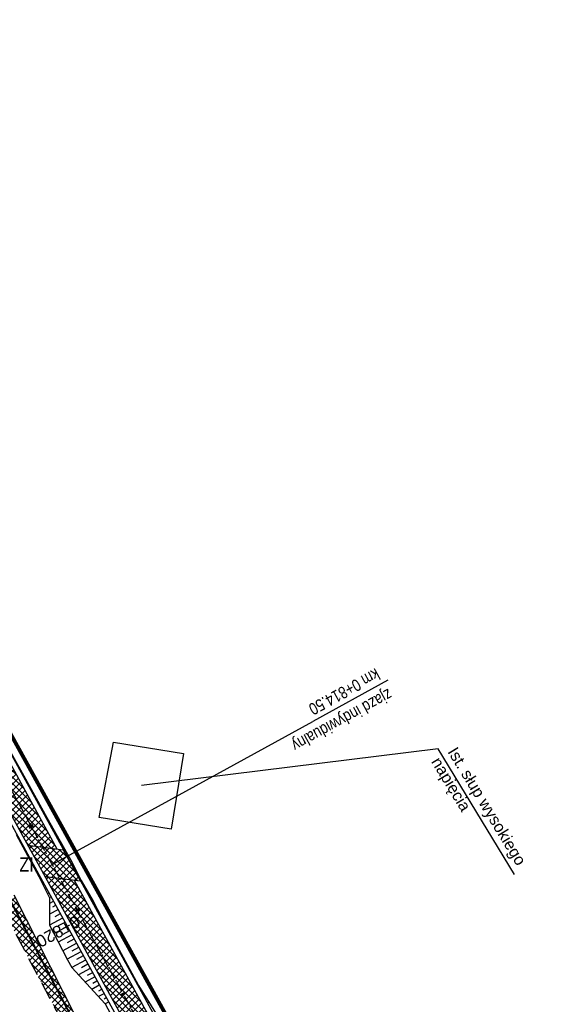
# Model space of a CAD drawing. Header units: metres. Extents: x 7529682 to 7533711, y 5721186 to 5727842.
# Tile 94 of 110: x 7530094 to 7530150, y 5727063 to 5727166. Entities that reach past the tile are written whole.
import ezdxf

# ---------------------------------------------------------------- set-up
doc = ezdxf.new("R2010")
doc.units = ezdxf.units.M
for name, pattern in [('817-dzialki-09-05-04$0$HIDDEN', [0.375, 0.25, -0.125]), ('CENTER', [50.8, 31.75, -6.35, 6.35, -6.35]), ('HIDDEN', [9.525, 6.35, -3.175])]:
    doc.linetypes.add(name, pattern=pattern)
for name, color, linetype in [('C-DROGI-SYTUACJA-ETYKIETY', 7, 'Continuous'), ('D-hatch-pobocza', 131, 'Continuous'), ('D-hatch-zjazdy-BA', 244, 'Continuous'), ('D-pobocza', 7, 'Continuous'), ('D-skarpa', 7, 'Continuous'), ('D-skarpa-kreskowanie', 7, 'Continuous')]:
    doc.layers.add(name, color=color, linetype=linetype)
doc.layers.add('D-hatch-ciag-pieszo-rowerowy', color=7, linetype='Continuous', lineweight=13, true_color=0xff9f80)
doc.layers.add('D-LR-etap-III', color=7, linetype='817-dzialki-09-05-04$0$HIDDEN', lineweight=50, true_color=0xff1aff)
for name, color, linetype, lineweight in [('D-krawędzie', 7, 'Continuous', 30), ('D-obrzeża', 7, 'Continuous', 30), ('D-opisy', 7, 'Continuous', 30), ('D-oś', 10, 'CENTER', 30), ('D-zjazdy', 7, 'Continuous', 30), ('D-zjazdy-opis', 7, 'Continuous', 30), ('Sieci-T-kanal technologiczny', 4, 'kt kanał technologiczny', 30)]:
    doc.layers.add(name, color=color, linetype=linetype, lineweight=lineweight)
doc.layers.add('poprzeczki', color=7, linetype='Continuous', true_color=0x0000c7)
doc.styles.add('2mm08', font='arial.ttf', dxfattribs={"width": 0.8})
doc.styles.get("Standard").update_dxf_attribs({"font": 'arial.ttf'})
doc.linetypes.add('kt kanał technologiczny', pattern='A,1,-0.8,["kt",Standard,S=0.5,R=0,X=-0.7,Y=-0.15],-0.3', length=2.1)
pattern_1 = [(45, (0, 0), (-0.33675960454, 0.33675960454), []), (135, (0, 0), (-0.33675960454, -0.33675960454), [])]

# ---------------------------------------------------------------- blocks, each defined once
blk = doc.blocks.new('AeccTickLine')
at = {"color": 0, "linetype": 'ByBlock', "lineweight": -2}
blk.add_line((0, 1), (0, -1), dxfattribs=at)

msp = doc.modelspace()

# ---------------------------------------------------------------- hatches: boundary and pattern name
at = {"layer": 'D-hatch-ciag-pieszo-rowerowy'}
h = msp.add_hatch(dxfattribs=at)
h.set_pattern_fill('ANSI37', color=256, scale=0.15, style=0)
h.set_pattern_definition(pattern_1)
h.paths.add_polyline_path([(7530088.75, 5727093), (7530087.68, 5727092.36), (7530094.84, 5727079.3), (7530096.38, 5727079.09)])
h.paths.add_polyline_path([(7530089.89, 5727093.52), (7530089.83, 5727093.65), (7530088.75, 5727093), (7530088.79, 5727092.93), (7530096.38, 5727079.09), (7530097.92, 5727078.88)])
h.paths.add_polyline_path([(7530098.19, 5727075.8), (7530096.66, 5727075.99), (7530118.34, 5727036.45), (7530121.36, 5727030.85), (7530122.46, 5727031.45), (7530119.44, 5727037.05)])
h.paths.add_polyline_path([(7530099.72, 5727075.61), (7530098.19, 5727075.8), (7530119.44, 5727037.05), (7530122.46, 5727031.45), (7530123.56, 5727032.05), (7530120.54, 5727037.64)])
at = {"layer": 'D-hatch-pobocza'}
h = msp.add_hatch(dxfattribs=at)
h.set_pattern_fill('ANSI37', color=256, scale=0.15, style=0)
h.set_pattern_definition(pattern_1)
h.paths.add_polyline_path([(7530159.28, 5726948.82), (7530146.43, 5726973.35), (7530133.18, 5726997.96), (7530120.77, 5727021.75), (7530102.37, 5727056.4), (7530093.4, 5727074.09), (7530092.05, 5727072.89), (7530098.69, 5727060.36), (7530132, 5726997.21), (7530163.82, 5726937.1), (7530204.08, 5726861.01), (7530207.77, 5726854.05), (7530209.4, 5726853.58), (7530209.84, 5726853.62), (7530193.42, 5726884.56), (7530185.31, 5726899.91), (7530173.06, 5726923.22)])
at = {"layer": 'D-hatch-zjazdy-BA'}
h = msp.add_hatch(dxfattribs=at)
h.set_pattern_fill('ANSI37', color=256, scale=0.15, style=0)
h.set_pattern_definition([(45, (0.87658, 0.48407), (-0.33675960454, 0.33675960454), []), (135, (0.87658, 0.48407), (-0.33675960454, -0.33675960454), [])])
h.paths.add_polyline_path([(7530098.54, 5727078.8), (7530094.84, 5727079.3), (7530096.66, 5727075.99), (7530100.33, 5727075.53)])

# ---------------------------------------------------------------- linework, layer by layer
at = {"layer": 'D-krawędzie', "linetype": 'HIDDEN', "ltscale": 0.3}
msp.add_lwpolyline([(7529737.46, 5727743.32), (7529742.21, 5727734.3), (7529762.33, 5727696.27), (7529777.78, 5727667.01), (7529799.32, 5727626.3), (7529822.19, 5727583.16), (7529846.92, 5727536.35), (7529864.75, 5727502.66), (7529900.46, 5727434.96), (7529935.35, 5727369.31), (7529971.48, 5727300.79), (7530006.7, 5727234.14), (7530044.2, 5727163.13), (7530082.89, 5727090.2), (7530098.69, 5727060.36), (7530132, 5726997.21), (7530163.82, 5726937.1), (7530204.08, 5726861.01), (7530247.82, 5726778.44)], dxfattribs=at)
at = {"layer": 'D-krawędzie'}
msp.add_lwpolyline([(7530102.29, 5727082.18), (7530103.77, 5727090.05), (7530111.1, 5727088.86), (7530109.82, 5727080.96), (7530102.29, 5727082.18)], dxfattribs=at)
at = {"layer": 'D-LR-etap-III', "ltscale": 10, "flags": 128}
msp.add_lwpolyline([(7531750.47, 5723895.1, 0.4, 0.4, 0), (7531750.5, 5723895.13, 0.4, 0.4, 0), (7531682.71, 5724022.92, 0.4, 0.4, 0), (7531619.18, 5724147.2, 0.4, 0.4, 0), (7531592.31, 5724198.49, 0.4, 0.4, 0), (7531553.26, 5724272.92, 0.4, 0.4, 0), (7531504.02, 5724366.79, 0.4, 0.4, 0), (7531482.09, 5724407.62, 0.4, 0.4, 0), (7531412.35, 5724541.18, 0.4, 0.4, 0), (7531388.46, 5724586.93, 0.4, 0.4, 0), (7531345.12, 5724669.94, 0.4, 0.4, 0), (7531127.66, 5725081.67, 0.4, 0.4, 0), (7531059.25, 5725211.04, 0.4, 0.4, 0), (7531008.01, 5725307.95, 0.4, 0.4, 0), (7530964.18, 5725390.84, 0.4, 0.4, 0), (7530914.56, 5725484.68, 0.4, 0.4, 0), (7530865.24, 5725577.49, 0.4, 0.4, 0), (7530840.09, 5725624.06, 0.4, 0.4, 0), (7530802.56, 5725694.92, 0.4, 0.4, 0), (7530755.54, 5725787.51, 0.4, 0.4, 0), (7530708.72, 5725876.3, 0.4, 0.4, 0), (7530695.12, 5725902.09, 0.4, 0.4, 0), (7530642.91, 5726001.08, 0.4, 0.4, 0), (7530634.93, 5726016.15, 0.4, 0.4, 0), (7530610.82, 5726061.93, 0.4, 0.4, 0), (7530610.82, 5726061.93, 0.4, 0.4, 0), (7530607.21, 5726063.51, 0.4, 0.4, 0), (7530597.42, 5726080.68, 0.4, 0.4, 0), (7530591.16, 5726088.44, 0.4, 0.4, 0), (7530581.28, 5726107.21, 0.4, 0.4, 0), (7530571.29, 5726130.56, 0.4, 0.4, 0), (7530549.55, 5726171.53, 0.4, 0.4, 0), (7530531.01, 5726206.47, 0.4, 0.4, 0), (7530516.46, 5726236.02, 0.4, 0.4, 0), (7530500.8, 5726266.14, 0.4, 0.4, 0), (7530491.35, 5726283.94, 0.4, 0.4, 0), (7530482.4, 5726303.41, 0.4, 0.4, 0), (7530482.4, 5726303.41, 0.4, 0.4, 0), (7530450.41, 5726357.28, 0.4, 0.4, 0), (7530397.76, 5726458.5, 0.4, 0.4, 0), (7530334.71, 5726583.66, 0.4, 0.4, 0), (7530303.94, 5726645.17, 0.4, 0.4, 0), (7530300.51, 5726651.78, 0.4, 0.4, 0), (7530289.21, 5726671.97, 0.4, 0.4, 0), (7530281.54, 5726685.57, 0.4, 0.4, 0), (7530261.37, 5726724.16, 0.4, 0.4, 0), (7530254.03, 5726738.21, 0.4, 0.4, 0), (7530197.22, 5726845.06, 0.4, 0.4, 0), (7530194.71, 5726849.15, 0.4, 0.4, 0), (7530195.92, 5726850.75, 0.4, 0.4, 0), (7530170.55, 5726892.96, 0.4, 0.4, 0), (7530143.17, 5726945.07, 0.4, 0.4, 0), (7530105.06, 5727018.32, 0.4, 0.4, 0), (7530100.06, 5727027.16, 0.4, 0.4, 0), (7530062.32, 5727099.63, 0.4, 0.4, 0), (7530015.38, 5727189.42, 0.4, 0.4, 0), (7529983.21, 5727250.21, 0.4, 0.4, 0), (7529953.28, 5727306.75, 0.4, 0.4, 0), (7529900.67, 5727406.16, 0.4, 0.4, 0), (7529890.63, 5727425.13, 0.4, 0.4, 0), (7529875.16, 5727454.43, 0.4, 0.4, 0), (7529857.56, 5727487.79, 0.4, 0.4, 0), (7529835.19, 5727530.19, 0.4, 0.4, 0), (7529811.74, 5727574.66, 0.4, 0.4, 0), (7529792.1, 5727611.92, 0.4, 0.4, 0), (7529768.07, 5727657.47, 0.4, 0.4, 0), (7529755.21, 5727682.13, 0.4, 0.4, 0), (7529753.31, 5727681.13, 0.4, 0.4, 0), (7529739.21, 5727707.77, 0.4, 0.4, 0), (7529735.39, 5727711.25, 0.4, 0.4, 0), (7529725.42, 5727730.2, 0.4, 0.4, 0), (7529723.55, 5727729.88, 0.4, 0.4, 0), (7529695.57, 5727782.93, 0.4, 0.4, 0), (7529717.68, 5727794.02, 0.4, 0.4, 0), (7529736.27, 5727758.65, 0.4, 0.4, 0), (7529736.27, 5727758.65, 0.4, 0.4, 0), (7529744.51, 5727750.41, 0.4, 0.4, 0), (7529744.51, 5727750.41, 0.4, 0.4, 0), (7529750.28, 5727738.55, 0.4, 0.4, 0), (7529777.11, 5727687.57, 0.4, 0.4, 0), (7529796.52, 5727651.33, 0.4, 0.4, 0), (7529814.94, 5727616.79, 0.4, 0.4, 0), (7529839.01, 5727572.3, 0.4, 0.4, 0), (7529860.62, 5727532.51, 0.4, 0.4, 0), (7529882.35, 5727491.5, 0.4, 0.4, 0), (7529904.87, 5727449.1, 0.4, 0.4, 0), (7529920.75, 5727418.88, 0.4, 0.4, 0), (7529946.68, 5727368.55, 0.4, 0.4, 0), (7529972.02, 5727320.57, 0.4, 0.4, 0), (7529987.74, 5727290.15, 0.4, 0.4, 0), (7529996.5, 5727273.66, 0.4, 0.4, 0), (7530017.54, 5727234.2, 0.4, 0.4, 0), (7530033.05, 5727204.86, 0.4, 0.4, 0), (7530051.62, 5727170.22, 0.4, 0.4, 0), (7530069.28, 5727137.02, 0.4, 0.4, 0), (7530089.39, 5727097.53, 0.4, 0.4, 0), (7530109.71, 5727060.75, 0.4, 0.4, 0), (7530136.77, 5727011.64, 0.4, 0.4, 0), (7530162.45, 5726962.74, 0.4, 0.4, 0), (7530187.67, 5726916.99, 0.4, 0.4, 0), (7530207.82, 5726879.34, 0.4, 0.4, 0), (7530230.63, 5726834.52, 0.4, 0.4, 0), (7530262.29, 5726776.62, 0.4, 0.4, 0), (7530277.51, 5726760.21, 0.4, 0.4, 0), (7530286.04, 5726744.11, 0.4, 0.4, 0), (7530288.1, 5726735.88, 0.4, 0.4, 0), (7530290.39, 5726725.05, 0.4, 0.4, 0), (7530296.18, 5726713.58, 0.4, 0.4, 0), (7530302.73, 5726701.18, 0.4, 0.4, 0), (7530325.69, 5726657.47, 0.4, 0.4, 0), (7530343.24, 5726623.65, 0.4, 0.4, 0), (7530360.23, 5726591.75, 0.4, 0.4, 0), (7530383.21, 5726548.06, 0.4, 0.4, 0), (7530406.02, 5726503.61, 0.4, 0.4, 0), (7530427.46, 5726462.62, 0.4, 0.4, 0), (7530447.93, 5726424.39, 0.4, 0.4, 0), (7530471.13, 5726379.92, 0.4, 0.4, 0), (7530490.5, 5726343.03, 0.4, 0.4, 0), (7530509.5, 5726306.73, 0.4, 0.4, 0), (7530529.89, 5726267.24, 0.4, 0.4, 0), (7530543.85, 5726238.99, 0.4, 0.4, 0), (7530554.81, 5726218.94, 0.4, 0.4, 0), (7530559.03, 5726212.22, 0.4, 0.4, 0), (7530563.06, 5726206.41, 0.4, 0.4, 0), (7530566.93, 5726200.46, 0.4, 0.4, 0), (7530569.77, 5726194.9, 0.4, 0.4, 0), (7530571.47, 5726191.28, 0.4, 0.4, 0), (7530572.84, 5726188.02, 0.4, 0.4, 0), (7530575.3, 5726182.03, 0.4, 0.4, 0), (7530579.74, 5726173.31, 0.4, 0.4, 0), (7530583.3, 5726167.41, 0.4, 0.4, 0), (7530593.4, 5726163.33, 0.4, 0.4, 0), (7530598.62, 5726155.26, 0.4, 0.4, 0), (7530608.26, 5726140.5, 0.4, 0.4, 0), (7530603.27, 5726136.83, 0.4, 0.4, 0), (7530606.53, 5726131.84, 0.4, 0.4, 0), (7530604.24, 5726124.22, 0.4, 0.4, 0), (7530605.85, 5726121.63, 0.4, 0.4, 0), (7530608.97, 5726116.16, 0.4, 0.4, 0), (7530618.11, 5726097.79, 0.4, 0.4, 0), (7530651.21, 5726034.96, 0.4, 0.4, 0), (7530670.24, 5725998.61, 0.4, 0.4, 0), (7530698.08, 5725945.95, 0.4, 0.4, 0), (7530716.51, 5725911.31, 0.4, 0.4, 0), (7530735.22, 5725875.67, 0.4, 0.4, 0), (7530752.5, 5725842.15, 0.4, 0.4, 0), (7530778.31, 5725793.5, 0.4, 0.4, 0), (7530797.5, 5725756.38, 0.4, 0.4, 0), (7530812.52, 5725728.29, 0.4, 0.4, 0), (7530820.04, 5725713.16, 0.4, 0.4, 0), (7530822.42, 5725710.19, 0.4, 0.4, 0), (7530833.15, 5725688.8, 0.4, 0.4, 0), (7530849.63, 5725656.16, 0.4, 0.4, 0), (7530867.98, 5725621.96, 0.4, 0.4, 0), (7530872.63, 5725612.89, 0.4, 0.4, 0), (7530880.35, 5725597.59, 0.4, 0.4, 0), (7530883.84, 5725593.39, 0.4, 0.4, 0), (7530891.78, 5725587.76, 0.4, 0.4, 0), (7530895.04, 5725584.28, 0.4, 0.4, 0), (7530897.03, 5725580.94, 0.4, 0.4, 0), (7530900.95, 5725579.95, 0.4, 0.4, 0), (7530904.81, 5725571.98, 0.4, 0.4, 0), (7530903.68, 5725568.57, 0.4, 0.4, 0), (7530908.9, 5725558.84, 0.4, 0.4, 0), (7530910.25, 5725545.67, 0.4, 0.4, 0), (7530912.87, 5725538.65, 0.4, 0.4, 0), (7530945.28, 5725478.46, 0.4, 0.4, 0), (7530959.69, 5725450.25, 0.4, 0.4, 0), (7531002.83, 5725368.19, 0.4, 0.4, 0), (7531044.7, 5725290.31, 0.4, 0.4, 0), (7531064.1, 5725253.21, 0.4, 0.4, 0), (7531083.01, 5725216.68, 0.4, 0.4, 0), (7531113.01, 5725158.47, 0.4, 0.4, 0), (7531137.36, 5725113.07, 0.4, 0.4, 0), (7531150.83, 5725086.71, 0.4, 0.4, 0), (7531159.75, 5725076.64, 0.4, 0.4, 0), (7531166.31, 5725074.58, 0.4, 0.4, 0), (7531172.29, 5725062.58, 0.4, 0.4, 0), (7531170.59, 5725055.61, 0.4, 0.4, 0), (7531173.73, 5725044.08, 0.4, 0.4, 0), (7531215.34, 5724964.86, 0.4, 0.4, 0), (7531238.05, 5724921.68, 0.4, 0.4, 0), (7531262.39, 5724875.28, 0.4, 0.4, 0), (7531295.59, 5724811.27, 0.4, 0.4, 0), (7531348.49, 5724712.36, 0.4, 0.4, 0), (7531363.74, 5724682.68, 0.4, 0.4, 0), (7531366.99, 5724675.87, 0.4, 0.4, 0), (7531382.54, 5724646.11, 0.4, 0.4, 0), (7531401.3, 5724610.87, 0.4, 0.4, 0), (7531428.96, 5724558.86, 0.4, 0.4, 0), (7531449.11, 5724520.4, 0.4, 0.4, 0), (7531477.29, 5724465.83, 0.4, 0.4, 0), (7531501, 5724421.11, 0.4, 0.4, 0), (7531512.12, 5724400.55, 0.4, 0.4, 0), (7531513.78, 5724396.76, 0.4, 0.4, 0), (7531526.32, 5724379.39, 0.4, 0.4, 0), (7531566.78, 5724302.74, 0.4, 0.4, 0), (7531612.28, 5724225.61, 0.4, 0.4, 0), (7531620.49, 5724210.55, 0.4, 0.4, 0), (7531631.58, 5724196.26, 0.4, 0.4, 0), (7531653.48, 5724152.43, 0.4, 0.4, 0), (7531661.15, 5724128.49, 0.4, 0.4, 0), (7531673.88, 5724101.19, 0.4, 0.4, 0), (7531684.69, 5724081.18, 0.4, 0.4, 0), (7531699.21, 5724051.17, 0.4, 0.4, 0), (7531704.03, 5724040.58, 0.4, 0.4, 0), (7531704.03, 5724040.58, 0.4, 0.4, 0), (7531703.91, 5724037.17, 0.4, 0.4, 0), (7531736.42, 5723969.23, 0.4, 0.4, 0), (7531738.29, 5723967.7, 0.4, 0.4, 0), (7531742.18, 5723962.35, 0.4, 0.4, 0), (7531744.29, 5723958.62, 0.4, 0.4, 0), (7531755.39, 5723944.19, 0.4, 0.4, 0), (7531758.69, 5723936.76, 0.4, 0.4, 0), (7531780.08, 5723929.25, 0.4, 0.4, 0), (7531792.61, 5723906.34, 0.4, 0.4, 0), (7531792.61, 5723906.34, 0.4, 0.4, 0), (7531756.96, 5723883.06, 0.4, 0.4, 0), (7531750.46, 5723895.13, 0.4, 0.4, 0), (7531750.46, 5723895.13, 0, 0, 0)], format="xyseb", dxfattribs=at)
at = {"layer": 'D-obrzeża'}
for points in [[(7530226.8, 5726832.32), (7530203.56, 5726876.95), (7530182.68, 5726916.75), (7530158.92, 5726960.86), (7530132.88, 5727009.5), (7530118.34, 5727036.45), (7530087.65, 5727092.41), (7530086.7, 5727094.24), (7530065.48, 5727135.03), (7530047.85, 5727168.3), (7530029.51, 5727202.99), (7530013.81, 5727232.53), (7529993.68, 5727270.86)], [(7530097.92, 5727078.88), (7530089.89, 5727093.52), (7530067.69, 5727136.19), (7530050.06, 5727169.47), (7530031.72, 5727204.16), (7530016.02, 5727233.7), (7529998.2, 5727267.63)], [(7530217.69, 5726855.23), (7530205.77, 5726878.11), (7530184.89, 5726917.92), (7530161.12, 5726962.04), (7530135.08, 5727010.69), (7530120.54, 5727037.64), (7530099.72, 5727075.61)]]:
    msp.add_lwpolyline(points, dxfattribs=at)
at = {"layer": 'D-opisy'}
msp.add_lwpolyline([(7530145.65, 5727076.25), (7530137.7, 5727089.36), (7530106.7, 5727085.52)], dxfattribs=at)
at = {"layer": 'D-oś', "ltscale": 0.03}
msp.add_lwpolyline([(7529994.78, 5727271.45), (7530014.92, 5727233.12), (7530030.61, 5727203.57), (7530048.95, 5727168.88), (7530066.58, 5727135.61), (7530088.79, 5727092.93), (7530119.44, 5727037.05), (7530133.98, 5727010.09), (7530160.02, 5726961.45), (7530183.79, 5726917.33), (7530204.67, 5726877.53), (7530227.91, 5726832.9)], dxfattribs=at)
at = {"layer": 'D-pobocza'}
for points in [[(7529998.61, 5727267.94), (7530016.47, 5727233.94), (7530032.16, 5727204.39), (7530050.5, 5727169.7), (7530068.13, 5727136.42), (7530090.34, 5727093.75), (7530120.98, 5727037.88), (7530135.52, 5727010.92), (7530161.56, 5726962.28), (7530185.33, 5726918.15), (7530206.22, 5726878.34), (7530218.18, 5726855.37)], [(7529995.8, 5727265.76), (7530013.37, 5727232.3), (7530029.06, 5727202.75), (7530047.41, 5727168.07), (7530065.03, 5727134.8), (7530087.25, 5727092.1), (7530117.91, 5727036.21), (7530132.44, 5727009.27), (7530158.48, 5726960.62), (7530182.24, 5726916.51), (7530203.12, 5726876.72), (7530214.73, 5726854.42)], [(7530209.84, 5726853.62), (7530193.42, 5726884.56), (7530185.31, 5726899.91), (7530173.06, 5726923.22), (7530159.28, 5726948.82), (7530146.43, 5726973.35), (7530133.18, 5726997.96), (7530120.77, 5727021.75), (7530102.37, 5727056.4), (7530093.4, 5727074.09)]]:
    msp.add_lwpolyline(points, dxfattribs=at)
at = {"layer": 'D-skarpa', "linetype": 'Continuous'}
msp.add_lwpolyline([(7530052.85, 5727166.35), (7530055.2, 5727161.94), (7530057.59, 5727157.54, 0.004756), (7530066.95, 5727139.87), (7530068.61, 5727136.68), (7530069.25, 5727135.41, 0.004966), (7530079.06, 5727116.63), (7530079.21, 5727116.35), (7530080.55, 5727113.11, 0.007377), (7530085.04, 5727104.17), (7530087.35, 5727099.74), (7530089.72, 5727095.33), (7530089.72, 5727095.33), (7530091, 5727092.62), (7530094.41, 5727086.55), (7530096.84, 5727082.18), (7530099.28, 5727077.81), (7530100.4, 5727075.6), (7530101.68, 5727073.43), (7530102.53, 5727071.78), (7530102.53, 5727071.78), (7530102.53, 5727071.78), (7530106.41, 5727064.62), (7530109.06, 5727060.37)], format="xyb", dxfattribs=at)
msp.add_lwpolyline([(7530093.62, 5727080.42), (7530095.99, 5727076.01), (7530097.12, 5727073.8), (7530097.11, 5727070.93), (7530097.96, 5727069.27), (7530099, 5727067.32), (7530099.44, 5727066.5), (7530102.93, 5727062.71), (7530105.3, 5727058.31)], dxfattribs=at)
at = {"layer": 'D-skarpa-kreskowanie', "linetype": 'Continuous'}
for p, q in [((7530094.18, 5727086.95, 107.89), (7530094.14, 5727086.93, 107.86)), ((7530094.43, 5727086.51, 107.9), (7530094.33, 5727086.46, 107.83)), ((7530094.67, 5727086.08, 107.91), (7530094.62, 5727086.05, 107.88)), ((7530094.91, 5727085.64, 107.92), (7530094.82, 5727085.59, 107.85)), ((7530095.16, 5727085.2, 107.93), (7530095.11, 5727085.17, 107.89)), ((7530095.4, 5727084.77, 107.94), (7530095.3, 5727084.71, 107.86)), ((7530095.64, 5727084.33, 107.95), (7530095.59, 5727084.3, 107.91)), ((7530095.88, 5727083.89, 107.96), (7530095.78, 5727083.83, 107.88)), ((7530096.13, 5727083.45, 107.97), (7530096.07, 5727083.42, 107.92)), ((7530096.37, 5727083.02, 107.98), (7530096.26, 5727082.96, 107.89)), ((7530096.61, 5727082.58, 107.98), (7530096.56, 5727082.55, 107.94)), ((7530096.86, 5727082.14, 107.99), (7530096.74, 5727082.08, 107.91)), ((7530097.1, 5727081.71, 108), (7530097.04, 5727081.67, 107.96)), ((7530097.34, 5727081.27, 108.01), (7530097.22, 5727081.2, 107.92)), ((7530097.59, 5727080.83, 108.02), (7530097.52, 5727080.8, 107.98)), ((7530094.09, 5727079.54, 107.79), (7530094.13, 5727079.56, 107.79)), ((7530097.83, 5727080.4, 108.03), (7530097.7, 5727080.32, 107.93)), ((7530098.08, 5727079.96, 108.04), (7530098.01, 5727079.92, 107.99)), ((7530098.32, 5727079.52, 108.05), (7530098.18, 5727079.45, 107.95)), ((7530094.37, 5727079.12, 107.8), (7530094.35, 5727079.11, 107.8)), ((7530094.61, 5727078.69, 107.8), (7530094.57, 5727078.66, 107.8)), ((7530098.56, 5727079.09, 108.06), (7530098.49, 5727079.05, 108.01)), ((7530094.85, 5727078.25, 107.81), (7530094.83, 5727078.23, 107.8)), ((7530095.09, 5727077.81, 107.82), (7530095.04, 5727077.78, 107.8)), ((7530095.33, 5727077.37, 107.83), (7530095.3, 5727077.36, 107.81)), ((7530095.57, 5727076.93, 107.83), (7530095.51, 5727076.9, 107.8)), ((7530095.81, 5727076.49, 107.84), (7530095.78, 5727076.48, 107.82)), ((7530096.05, 5727076.06, 107.85), (7530095.98, 5727076.02, 107.8)), ((7530096.29, 5727075.62, 107.85), (7530096.25, 5727075.59, 107.82)), ((7530096.53, 5727075.18, 107.86), (7530096.44, 5727075.13, 107.79)), ((7530096.77, 5727074.74, 107.87), (7530096.72, 5727074.71, 107.83)), ((7530100.68, 5727075.12, 108.09), (7530100.59, 5727075.06, 108.02)), ((7530100.94, 5727074.69, 108.11), (7530100.88, 5727074.66, 108.07)), ((7530097.01, 5727074.3, 107.88), (7530096.89, 5727074.24, 107.79)), ((7530097.49, 5727073.42, 107.89), (7530097.12, 5727073.22, 107.6)), ((7530097.25, 5727073.86, 107.88), (7530097.18, 5727073.83, 107.83)), ((7530101.19, 5727074.26, 108.13), (7530101.07, 5727074.19, 108.03)), ((7530101.45, 5727073.83, 108.14), (7530101.38, 5727073.79, 108.09)), ((7530101.7, 5727073.39, 108.16), (7530101.55, 5727073.31, 108.04)), ((7530097.97, 5727072.55, 107.9), (7530097.11, 5727072.08, 107.25)), ((7530097.73, 5727072.99, 107.89), (7530097.42, 5727072.82, 107.66)), ((7530101.93, 5727072.95, 108.15), (7530101.86, 5727072.91, 108.09)), ((7530102.16, 5727072.5, 108.14), (7530102.03, 5727072.43, 108.04)), ((7530098.46, 5727071.67, 107.91), (7530097.11, 5727070.93, 106.89)), ((7530098.21, 5727072.11, 107.9), (7530097.66, 5727071.81, 107.49)), ((7530102.38, 5727072.06, 108.13), (7530102.33, 5727072.03, 108.09)), ((7530102.61, 5727071.61, 108.12), (7530102.51, 5727071.56, 108.04)), ((7530098.94, 5727070.79, 107.91), (7530097.56, 5727070.04, 106.87)), ((7530098.7, 5727071.23, 107.91), (7530098.02, 5727070.86, 107.39)), ((7530099.18, 5727070.36, 107.91), (7530098.48, 5727069.98, 107.39)), ((7530102.83, 5727071.16, 108.1), (7530102.79, 5727071.14, 108.07)), ((7530103.05, 5727070.71, 108.09), (7530102.99, 5727070.68, 108.04)), ((7530103.27, 5727070.27, 108.07), (7530103.25, 5727070.25, 108.06)), ((7530099.42, 5727069.92, 107.92), (7530098.02, 5727069.15, 106.85)), ((7530099.66, 5727069.48, 107.91), (7530098.96, 5727069.1, 107.38)), ((7530103.5, 5727069.82, 108.06), (7530103.47, 5727069.8, 108.04)), ((7530103.73, 5727069.37, 108.04), (7530103.72, 5727069.37, 108.04)), ((7530099.9, 5727069.04, 107.91), (7530098.49, 5727068.27, 106.84)), ((7530100.14, 5727068.6, 107.91), (7530099.43, 5727068.22, 107.37)), ((7530103.95, 5727068.93, 108.03), (7530103.96, 5727068.93, 108.03)), ((7530104.19, 5727068.49, 108.03), (7530104.2, 5727068.49, 108.02)), ((7530100.38, 5727068.16, 107.91), (7530098.96, 5727067.39, 106.83)), ((7530100.86, 5727067.29, 107.9), (7530099.44, 5727066.51, 106.82)), ((7530100.62, 5727067.73, 107.9), (7530099.91, 5727067.34, 107.36)), ((7530104.43, 5727068.05, 108.02), (7530104.45, 5727068.06, 108.01)), ((7530104.67, 5727067.61, 108.02), (7530104.69, 5727067.62, 108.01)), ((7530104.91, 5727067.17, 108.02), (7530104.95, 5727067.19, 107.99)), ((7530101.34, 5727066.41, 107.89), (7530100.13, 5727065.75, 106.98)), ((7530101.1, 5727066.85, 107.9), (7530100.44, 5727066.49, 107.4)), ((7530105.15, 5727066.73, 108.01), (7530105.18, 5727066.75, 108)), ((7530105.4, 5727066.3, 108.01), (7530105.44, 5727066.32, 107.97)), ((7530101.82, 5727065.53, 107.89), (7530100.83, 5727064.99, 107.13)), ((7530101.58, 5727065.97, 107.89), (7530101.03, 5727065.67, 107.47)), ((7530102.06, 5727065.1, 107.88), (7530101.62, 5727064.85, 107.55)), ((7530105.64, 5727065.86, 108), (7530105.66, 5727065.87, 107.98)), ((7530105.88, 5727065.42, 108), (7530105.94, 5727065.45, 107.95)), ((7530102.3, 5727064.66, 107.88), (7530101.53, 5727064.23, 107.29)), ((7530102.54, 5727064.22, 107.87), (7530102.21, 5727064.04, 107.62)), ((7530106.12, 5727064.98, 108), (7530106.15, 5727065, 107.97)), ((7530106.36, 5727064.54, 107.99), (7530106.43, 5727064.59, 107.94)), ((7530106.6, 5727064.1, 107.99), (7530106.65, 5727064.13, 107.98)), ((7530102.78, 5727063.78, 107.87), (7530102.23, 5727063.48, 107.45)), ((7530103.02, 5727063.34, 107.87), (7530102.8, 5727063.22, 107.7)), ((7530106.96, 5727063.74, 107.99), (7530106.84, 5727063.67, 107.99)), ((7530107.23, 5727063.31, 108.02), (7530107.15, 5727063.27, 108)), ((7530103.26, 5727062.9, 107.86), (7530102.93, 5727062.72, 107.61)), ((7530107.49, 5727062.89, 108.04), (7530107.32, 5727062.79, 107.98))]:
    msp.add_line(p, q, dxfattribs=at)
at = {"layer": 'D-zjazdy', "lineweight": 25}
msp.add_lwpolyline([(7530094.84, 5727079.3), (7530098.54, 5727078.8), (7530100.33, 5727075.53), (7530096.66, 5727075.99)], dxfattribs=at)
at = {"layer": 'D-zjazdy-opis', "linetype": 'Continuous', "lineweight": 30}
for p in [(7530132.44, 5727096.53), (7530097.37, 5727077.29)]:
    msp.add_line(p, (7530124.59, 5727092.22), dxfattribs=at)
at = {"layer": 'Sieci-T-kanal technologiczny', "ltscale": 2}
msp.add_lwpolyline([(7529714.53, 5727788.67, 0.2, 0.2, 0), (7529737.67, 5727745.3, 0.2, 0.2, 0), (7529754.83, 5727712.67, 0.2, 0.2, 0), (7529782.5, 5727660.56, 0.2, 0.2, 0), (7529809.96, 5727608.34, 0.2, 0.2, 0), (7529837.58, 5727556.2, 0.2, 0.2, 0), (7529865.09, 5727504.01, 0.2, 0.2, 0), (7529892.75, 5727451.9, 0.2, 0.2, 0), (7529920.54, 5727399.85, 0.2, 0.2, 0), (7529948.07, 5727347.66, 0.2, 0.2, 0), (7529975.57, 5727295.47, 0.2, 0.2, 0), (7530003.42, 5727243.45, 0.2, 0.2, 0), (7530030.95, 5727191.26, 0.2, 0.2, 0), (7530058.39, 5727139.04, 0.2, 0.2, 0), (7530085.99, 5727086.89, 0.2, 0.2, 0), (7530113.41, 5727034.67, 0.2, 0.2, 0), (7530141.05, 5726982.52, 0.2, 0.2, 0), (7530168.74, 5726930.42, 0.2, 0.2, 0), (7530196.32, 5726878.26, 0.2, 0.2, 0), (7530224.09, 5726826.21, 0.2, 0.2, 0)], format="xyseb", dxfattribs=at)

# ---------------------------------------------------------------- block references
at = {"layer": 'poprzeczki', "color": 7, "linetype": 'Continuous', "lineweight": 60, "xscale": 0.25, "yscale": 0.25, "zscale": 0.25, "rotation": 298.7443182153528}
for p in [(7530095.18, 5727081.27), (7530099.99, 5727072.51), (7530104.8, 5727063.74)]:
    msp.add_blockref('AeccTickLine', p, dxfattribs=at)

# ---------------------------------------------------------------- texts
at = {"layer": 'C-DROGI-SYTUACJA-ETYKIETY', "color": 7}
msp.add_text('0+820', height=1.25, rotation=208.7443, dxfattribs=at).set_placement((7530099.85, 5727072))
at = {"layer": 'D-opisy', "insert": (7530139.66, 5727089.69), "char_height": 1.2, "attachment_point": 1, "rotation": 301.2601}
msp.add_mtext_dynamic_manual_height_columns('Ist. słup wysokiego\\Pnapięcia', width=35.3924, gutter_width=6, heights=[0], dxfattribs=at)
at = {"layer": 'D-zjazdy-opis', "style": '2mm08', "width": 0.8}
msp.add_text('ZI', height=1.5, dxfattribs=at).set_placement((7530093.96, 5727076.53))
at = {"layer": 'D-zjazdy-opis', "linetype": 'Continuous', "lineweight": 30, "char_height": 1.25, "rotation": 208.7443, "style": '2mm08'}
for s, insert, attachment_point in [('km 0+814.50', (7530131.76, 5727096.73), 1), ('zjazd indywidualny', (7530132.29, 5727096.02), 7)]:
    msp.add_mtext(s, dxfattribs=dict(at, insert=insert, attachment_point=attachment_point))

doc.saveas('drawing.dxf')
